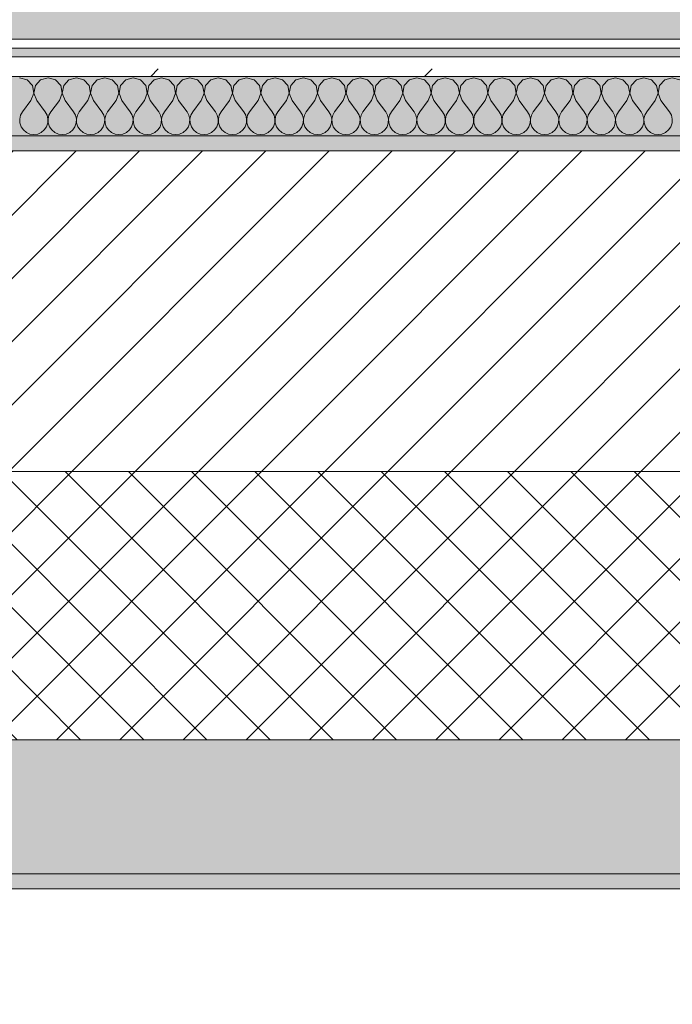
# Model space of a CAD drawing. Header units: millimetres. Extents: x -40968 to 13979, y -19284 to 4746.
# Tile 182 of 256: x -10067 to -9629, y -1777 to -1116. Entities that reach past the tile are written whole.
import ezdxf

# ---------------------------------------------------------------- set-up
doc = ezdxf.new("R2010")
doc.units = ezdxf.units.MM
doc.header["$MEASUREMENT"] = 0
doc.linetypes.add('Wipeout_Contour', pattern=[1000, 0, -1000])
for name, color, linetype in [('12_FAÇ_Façana', 7, 'Continuous'), ('Nuevo_08_E_Envans secs', 7, 'Continuous'), ('Nuevo_14_PAV_Soft Light Grey 0554', 7, 'Continuous')]:
    doc.layers.add(name, color=color, linetype=linetype)
for name, color, linetype, lineweight, true_color in [('12_FAÇ_Façana_Pluma_Nº__102', 7, 'Continuous', 5, 0xcccccc), ('12_FAÇ_Façana_Pluma_Nº__174', 7, 'Continuous', 13, 0xe4ad2c), ('12_FAÇ_Façana_Pluma_Nº__176', 7, 'Continuous', 15, 0x93a0c6), ('Nuevo_08_E_Envans secs_Pluma_Nº__102', 7, 'Continuous', 5, 0xcccccc), ('Nuevo_08_E_Envans secs_Pluma_Nº__171', 171, 'Continuous', 13, 0xaaaaff), ('Nuevo_08_E_Envans secs_Pluma_Nº__177', 7, 'Continuous', 15, 0xf7e046), ('Nuevo_14_PAV_Soft Light Grey 0554_Pluma_Nº__245', 7, 'Continuous', 13, 0xe8e8e8)]:
    doc.layers.add(name, color=color, linetype=linetype, lineweight=lineweight, true_color=true_color)
for name, color, linetype, lineweight in [('12_FAÇ_Façana_Pluma_Nº__2', 8, 'Continuous', 5), ('12_FAÇ_Façana_Pluma_Nº__7', 7, 'Continuous', 5), ('Nuevo_08_E_Envans secs_Pluma_Nº__1', 7, 'Continuous', 5)]:
    doc.layers.add(name, color=color, linetype=linetype, lineweight=lineweight)
pattern_1 = [(45, (0, 0), (-183.848, 183.848), [195, -65]), (45, (7e-14, 183.85), (-183.848, 183.848), [195, -65])]

# ---------------------------------------------------------------- blocks, each defined once
blk = doc.blocks.new('Forjado_1_1', base_point=(-23046.79, -1194.06))
at = {"layer": 'Nuevo_14_PAV_Soft Light Grey 0554_Pluma_Nº__245', "linetype": 'Continuous', "lineweight": 0, "true_color": 0xe8e8e8}
h = blk.add_hatch(color=254, dxfattribs=at)
h.paths.add_polyline_path([(-23046.79, -1194.06), (-1631.11, -1193.63), (-1631.11, -6938.97), (-1556.11, -6938.97), (-1556.11, -7503.98), (-1616.26, -7503.98), (-1616.05, -11935.98), (-1564.89, -11935.98), (-1564.89, -12491.98), (-2024.11, -12491.98), (-2024.11, -12338.98), (-6997.39, -12338.98), (-6997.39, -12391.98), (-3637.68, -12391.98), (-3638.94, -13690.72), (-3644.87, -17130.96), (428.17, -17130.98), (428.89, -16788.98), (778.89, -16788.98), (778.35, -17142.97), (2622.91, -17145.82), (2623.01, -17079.79), (3389.91, -17080.98), (3389.61, -17276.98), (5489.84, -17280.21), (5489.84, -17141.49), (5763.89, -17141.49), (5763.89, -16738.98), (6378.89, -16738.98), (6378.89, -12488.98), (5778.89, -12488.98), (5779.74, -11938.87), (6782.11, -11938.85), (6782.11, -9207.42), (6082.11, -9207.42), (6016.11, -7504.98), (6016.11, -9073.42), (2073.42, -9073.42), (2073.42, -5267.32), (5998.89, -5267.32), (5998.89, -1708.98), (5884.89, -967.98), (7332.11, -967.98), (7332.11, 1999.55), (-28277.4, 1999.55), (-23028.39, 1969.01)])
h.paths.add_polyline_path([(492.89, -5267.32), (1951.42, -5267.32), (1951.42, -9073.42), (492.89, -9073.42)], flags=0)
at = {"layer": 'Nuevo_14_PAV_Soft Light Grey 0554_Pluma_Nº__245', "color": 254, "linetype": 'Continuous', "lineweight": 13, "true_color": 0xe8e8e8, "flags": 128}
blk.add_lwpolyline([(428.17, -17130.98), (-3644.87, -17130.96), (-3638.94, -13690.72), (-3637.68, -12391.98), (-6997.39, -12391.98), (-6997.39, -12338.98), (-2024.11, -12338.98), (-2024.11, -12491.98), (-1564.89, -12491.98), (-1564.89, -11935.98), (-1616.05, -11935.98), (-1616.26, -7503.98), (-1556.11, -7503.98), (-1556.11, -6938.97), (-1631.11, -6938.97), (-1631.11, -1193.63), (-23046.79, -1194.06)], dxfattribs=at)
blk = doc.blocks.new('Muro_10_1', base_point=(-12935.93, -1193.98))
at = {"layer": '12_FAÇ_Façana_Pluma_Nº__102', "linetype": 'Continuous', "lineweight": 0, "true_color": 0xe5e5e5}
for points in [[(-12935.93, -1688.98), (-8781.93, -1688.98), (-8781.93, -1598.98), (-12035.86, -1598.98), (-12035.86, -1613.98), (-12435.86, -1613.98), (-12435.86, -1598.98), (-12486.81, -1598.98), (-12486.81, -1613.98), (-12886.81, -1613.98), (-12886.81, -1598.98), (-12935.93, -1598.98)], [(-12935.93, -1698.98), (-8781.93, -1698.98), (-8781.93, -1688.98), (-12935.93, -1688.98)]]:
    blk.add_hatch(color=254, dxfattribs=at).paths.add_polyline_path(points)
at = {"layer": '12_FAÇ_Façana_Pluma_Nº__174', "linetype": 'Continuous', "lineweight": 13, "true_color": 0xe4ad2c}
h = blk.add_hatch(dxfattribs=at)
h.set_pattern_fill('SATE_Aislamiento_0001', color=42, style=0, pattern_type=2)
h.set_pattern_definition([(45, (0, 0), (-21.2132, 21.2132), []), (135, (0, 0), (21.2132, 21.2132), [])])
h.paths.add_polyline_path([(-12035.86, -1598.98), (-8781.93, -1598.98), (-8781.93, -1418.98), (-12035.86, -1418.98)])
at = {"layer": '12_FAÇ_Façana_Pluma_Nº__176', "linetype": 'Continuous', "lineweight": 0, "true_color": 0x495063}
blk.add_hatch(color=251, dxfattribs=at).paths.add_polyline_path([(-11995.86, -1203.98), (-8781.93, -1203.98), (-8781.93, -1193.98), (-11995.86, -1193.98)])
at = {"layer": '12_FAÇ_Façana_Pluma_Nº__2', "linetype": 'Continuous', "lineweight": 5}
h = blk.add_hatch(dxfattribs=at)
h.set_pattern_fill('Ceramic_0001', color=8, style=0, pattern_type=2)
h.set_pattern_definition([(45, (0, 0), (-21.2132, 21.2132), [])])
h.paths.add_polyline_path([(-11995.86, -1418.98), (-8781.93, -1418.98), (-8781.93, -1203.98), (-11995.86, -1203.98)])
at = {"layer": '12_FAÇ_Façana_Pluma_Nº__7', "color": 7, "linetype": 'Continuous', "lineweight": 5}
for p, q in [((-8781.93, -1203.98), (-11995.86, -1203.98)), ((-11995.86, -1418.98), (-8781.93, -1418.98)), ((-12035.86, -1598.98), (-8781.93, -1598.98)), ((-12935.93, -1688.98), (-8781.93, -1688.98))]:
    blk.add_line(p, q, dxfattribs=at)
at = {"layer": '12_FAÇ_Façana_Pluma_Nº__7', "color": 7, "linetype": 'Continuous', "lineweight": 5, "flags": 128}
for points in [[(-8781.93, -1193.98), (-11995.86, -1193.98)], [(-12935.93, -1698.98), (-8781.93, -1698.98)]]:
    blk.add_lwpolyline(points, dxfattribs=at)
blk = doc.blocks.new('*X247')
at = {"layer": 'Nuevo_08_E_Envans secs_Pluma_Nº__102', "color": 254, "linetype": 'Continuous', "lineweight": 5, "true_color": 0xcccccc}
for p, q in [((-10061.66, -1156.35), (-10066.67, -1154.93)), ((-10047.62, -1154.93), (-10052.63, -1156.35)), ((-10042.61, -1156.35), (-10047.62, -1154.93)), ((-10028.57, -1154.93), (-10033.58, -1156.35)), ((-10023.56, -1156.35), (-10028.57, -1154.93)), ((-10009.52, -1154.93), (-10014.53, -1156.35)), ((-10004.52, -1156.35), (-10009.52, -1154.93)), ((-9990.48, -1154.93), (-9995.48, -1156.35)), ((-9985.47, -1156.35), (-9990.48, -1154.93)), ((-9971.43, -1154.93), (-9976.44, -1156.35)), ((-9966.42, -1156.35), (-9971.43, -1154.93)), ((-9952.38, -1154.93), (-9957.39, -1156.35)), ((-9947.37, -1156.35), (-9952.38, -1154.93)), ((-9933.33, -1154.93), (-9938.34, -1156.35)), ((-9928.33, -1156.35), (-9933.33, -1154.93)), ((-9914.29, -1154.93), (-9919.29, -1156.35)), ((-9909.28, -1156.35), (-9914.29, -1154.93)), ((-9895.24, -1154.93), (-9900.25, -1156.35)), ((-9890.23, -1156.35), (-9895.24, -1154.93)), ((-9876.19, -1154.93), (-9881.2, -1156.35)), ((-9871.18, -1156.35), (-9876.19, -1154.93)), ((-9857.14, -1154.93), (-9862.15, -1156.35)), ((-9852.14, -1156.35), (-9857.14, -1154.93)), ((-9838.1, -1154.93), (-9843.1, -1156.35)), ((-9833.09, -1156.35), (-9838.1, -1154.93)), ((-9819.05, -1154.93), (-9824.05, -1156.35)), ((-9814.04, -1156.35), (-9819.05, -1154.93)), ((-9800, -1154.93), (-9805.01, -1156.35)), ((-9794.99, -1156.35), (-9800, -1154.93)), ((-9780.95, -1154.93), (-9785.96, -1156.35)), ((-9775.95, -1156.35), (-9780.95, -1154.93)), ((-9761.9, -1154.93), (-9766.91, -1156.35)), ((-9756.9, -1156.35), (-9761.9, -1154.93)), ((-9742.86, -1154.93), (-9747.86, -1156.35)), ((-9737.85, -1156.35), (-9742.86, -1154.93)), ((-9723.81, -1154.93), (-9728.82, -1156.35)), ((-9718.8, -1156.35), (-9723.81, -1154.93)), ((-9704.76, -1154.93), (-9709.77, -1156.35)), ((-9699.75, -1156.35), (-9704.76, -1154.93)), ((-9685.71, -1154.93), (-9690.72, -1156.35)), ((-9680.71, -1156.35), (-9685.71, -1154.93)), ((-9666.67, -1154.93), (-9671.67, -1156.35)), ((-9661.66, -1156.35), (-9666.67, -1154.93)), ((-9647.62, -1154.93), (-9652.63, -1156.35)), ((-9642.61, -1156.35), (-9647.62, -1154.93)), ((-9628.57, -1154.93), (-9633.58, -1156.35)), ((-9623.56, -1156.35), (-9628.57, -1154.93)), ((-10058.15, -1160.19), (-10061.66, -1156.35)), ((-10057.18, -1165.31), (-10058.15, -1160.19)), ((-10056.14, -1160.19), (-10057.1, -1165.31)), ((-10052.63, -1156.35), (-10056.14, -1160.19)), ((-10039.1, -1160.19), (-10042.61, -1156.35)), ((-10038.13, -1165.31), (-10039.1, -1160.19)), ((-10037.09, -1160.19), (-10038.06, -1165.31)), ((-10033.58, -1156.35), (-10037.09, -1160.19)), ((-10020.05, -1160.19), (-10023.56, -1156.35)), ((-10019.09, -1165.31), (-10020.05, -1160.19)), ((-10018.04, -1160.19), (-10019.01, -1165.31)), ((-10014.53, -1156.35), (-10018.04, -1160.19)), ((-10001.01, -1160.19), (-10004.52, -1156.35)), ((-10000.04, -1165.31), (-10001.01, -1160.19)), ((-9998.99, -1160.19), (-9999.96, -1165.31)), ((-9995.48, -1156.35), (-9998.99, -1160.19)), ((-9981.96, -1160.19), (-9985.47, -1156.35)), ((-9980.99, -1165.31), (-9981.96, -1160.19)), ((-9979.95, -1160.19), (-9980.91, -1165.31)), ((-9976.44, -1156.35), (-9979.95, -1160.19)), ((-9962.91, -1160.19), (-9966.42, -1156.35)), ((-9961.94, -1165.31), (-9962.91, -1160.19)), ((-9960.9, -1160.19), (-9961.87, -1165.31)), ((-9957.39, -1156.35), (-9960.9, -1160.19)), ((-9943.86, -1160.19), (-9947.37, -1156.35)), ((-9942.9, -1165.31), (-9943.86, -1160.19)), ((-9941.85, -1160.19), (-9942.82, -1165.31)), ((-9938.34, -1156.35), (-9941.85, -1160.19)), ((-9924.81, -1160.19), (-9928.33, -1156.35)), ((-9923.85, -1165.31), (-9924.81, -1160.19)), ((-9922.8, -1160.19), (-9923.77, -1165.31)), ((-9919.29, -1156.35), (-9922.8, -1160.19)), ((-9905.77, -1160.19), (-9909.28, -1156.35)), ((-9904.8, -1165.31), (-9905.77, -1160.19)), ((-9903.76, -1160.19), (-9904.72, -1165.31)), ((-9900.25, -1156.35), (-9903.76, -1160.19)), ((-9886.72, -1160.19), (-9890.23, -1156.35)), ((-9885.75, -1165.31), (-9886.72, -1160.19)), ((-9884.71, -1160.19), (-9885.68, -1165.31)), ((-9881.2, -1156.35), (-9884.71, -1160.19)), ((-9867.67, -1160.19), (-9871.18, -1156.35)), ((-9866.71, -1165.31), (-9867.67, -1160.19)), ((-9865.66, -1160.19), (-9866.63, -1165.31)), ((-9862.15, -1156.35), (-9865.66, -1160.19)), ((-9848.62, -1160.19), (-9852.14, -1156.35)), ((-9847.66, -1165.31), (-9848.62, -1160.19)), ((-9846.61, -1160.19), (-9847.58, -1165.31)), ((-9843.1, -1156.35), (-9846.61, -1160.19)), ((-9829.58, -1160.19), (-9833.09, -1156.35)), ((-9828.61, -1165.31), (-9829.58, -1160.19)), ((-9827.57, -1160.19), (-9828.53, -1165.31)), ((-9824.05, -1156.35), (-9827.57, -1160.19)), ((-9810.53, -1160.19), (-9814.04, -1156.35)), ((-9809.56, -1165.31), (-9810.53, -1160.19)), ((-9808.52, -1160.19), (-9809.49, -1165.31)), ((-9805.01, -1156.35), (-9808.52, -1160.19)), ((-9791.48, -1160.19), (-9794.99, -1156.35)), ((-9790.51, -1165.31), (-9791.48, -1160.19)), ((-9789.47, -1160.19), (-9790.44, -1165.31)), ((-9785.96, -1156.35), (-9789.47, -1160.19)), ((-9772.43, -1160.19), (-9775.95, -1156.35)), ((-9771.47, -1165.31), (-9772.43, -1160.19)), ((-9770.42, -1160.19), (-9771.39, -1165.31)), ((-9766.91, -1156.35), (-9770.42, -1160.19)), ((-9753.39, -1160.19), (-9756.9, -1156.35)), ((-9752.42, -1165.31), (-9753.39, -1160.19)), ((-9751.38, -1160.19), (-9752.34, -1165.31)), ((-9747.86, -1156.35), (-9751.38, -1160.19)), ((-9734.34, -1160.19), (-9737.85, -1156.35)), ((-9733.37, -1165.31), (-9734.34, -1160.19)), ((-9732.33, -1160.19), (-9733.29, -1165.31)), ((-9728.82, -1156.35), (-9732.33, -1160.19)), ((-9715.29, -1160.19), (-9718.8, -1156.35)), ((-9714.32, -1165.31), (-9715.29, -1160.19)), ((-9713.28, -1160.19), (-9714.25, -1165.31)), ((-9709.77, -1156.35), (-9713.28, -1160.19)), ((-9696.24, -1160.19), (-9699.75, -1156.35)), ((-9695.28, -1165.31), (-9696.24, -1160.19)), ((-9694.23, -1160.19), (-9695.2, -1165.31)), ((-9690.72, -1156.35), (-9694.23, -1160.19)), ((-9677.2, -1160.19), (-9680.71, -1156.35)), ((-9676.23, -1165.31), (-9677.2, -1160.19)), ((-9675.19, -1160.19), (-9676.15, -1165.31)), ((-9671.67, -1156.35), (-9675.19, -1160.19)), ((-9658.15, -1160.19), (-9661.66, -1156.35)), ((-9657.18, -1165.31), (-9658.15, -1160.19)), ((-9656.14, -1160.19), (-9657.1, -1165.31)), ((-9652.63, -1156.35), (-9656.14, -1160.19)), ((-9639.1, -1160.19), (-9642.61, -1156.35)), ((-9638.13, -1165.31), (-9639.1, -1160.19)), ((-9637.09, -1160.19), (-9638.06, -1165.31)), ((-9633.58, -1156.35), (-9637.09, -1160.19)), ((-10059.05, -1170.17), (-10057.18, -1165.31)), ((-10057.1, -1165.31), (-10055.24, -1170.17)), ((-10040, -1170.17), (-10038.13, -1165.31)), ((-10038.06, -1165.31), (-10036.19, -1170.17)), ((-10020.95, -1170.17), (-10019.09, -1165.31)), ((-10019.01, -1165.31), (-10017.14, -1170.17)), ((-10001.9, -1170.17), (-10000.04, -1165.31)), ((-9999.96, -1165.31), (-9998.1, -1170.17)), ((-9982.86, -1170.17), (-9980.99, -1165.31)), ((-9980.91, -1165.31), (-9979.05, -1170.17)), ((-9963.81, -1170.17), (-9961.94, -1165.31)), ((-9961.87, -1165.31), (-9960, -1170.17)), ((-9944.76, -1170.17), (-9942.9, -1165.31)), ((-9942.82, -1165.31), (-9940.95, -1170.17)), ((-9925.71, -1170.17), (-9923.85, -1165.31)), ((-9923.77, -1165.31), (-9921.9, -1170.17)), ((-9906.67, -1170.17), (-9904.8, -1165.31)), ((-9904.72, -1165.31), (-9902.86, -1170.17)), ((-9887.62, -1170.17), (-9885.75, -1165.31)), ((-9885.68, -1165.31), (-9883.81, -1170.17)), ((-9868.57, -1170.17), (-9866.71, -1165.31)), ((-9866.63, -1165.31), (-9864.76, -1170.17)), ((-9849.52, -1170.17), (-9847.66, -1165.31)), ((-9847.58, -1165.31), (-9845.71, -1170.17)), ((-9830.48, -1170.17), (-9828.61, -1165.31)), ((-9828.53, -1165.31), (-9826.67, -1170.17)), ((-9811.43, -1170.17), (-9809.56, -1165.31)), ((-9809.49, -1165.31), (-9807.62, -1170.17)), ((-9792.38, -1170.17), (-9790.51, -1165.31)), ((-9790.44, -1165.31), (-9788.57, -1170.17)), ((-9773.33, -1170.17), (-9771.47, -1165.31)), ((-9771.39, -1165.31), (-9769.52, -1170.17)), ((-9754.29, -1170.17), (-9752.42, -1165.31)), ((-9752.34, -1165.31), (-9750.48, -1170.17)), ((-9735.24, -1170.17), (-9733.37, -1165.31)), ((-9733.29, -1165.31), (-9731.43, -1170.17)), ((-9716.19, -1170.17), (-9714.32, -1165.31)), ((-9714.25, -1165.31), (-9712.38, -1170.17)), ((-9697.14, -1170.17), (-9695.28, -1165.31)), ((-9695.2, -1165.31), (-9693.33, -1170.17)), ((-9678.1, -1170.17), (-9676.23, -1165.31)), ((-9676.15, -1165.31), (-9674.29, -1170.17)), ((-9659.05, -1170.17), (-9657.18, -1165.31)), ((-9657.1, -1165.31), (-9655.24, -1170.17)), ((-9640, -1170.17), (-9638.13, -1165.31)), ((-9638.06, -1165.31), (-9636.19, -1170.17)), ((-10059.05, -1170.17), (-10064.76, -1177.79)), ((-10055.24, -1170.17), (-10049.52, -1177.79)), ((-10040, -1170.17), (-10045.71, -1177.79)), ((-10036.19, -1170.17), (-10030.48, -1177.79)), ((-10020.95, -1170.17), (-10026.67, -1177.79)), ((-10017.14, -1170.17), (-10011.43, -1177.79)), ((-10001.9, -1170.17), (-10007.62, -1177.79)), ((-9998.1, -1170.17), (-9992.38, -1177.79)), ((-9982.86, -1170.17), (-9988.57, -1177.79)), ((-9979.05, -1170.17), (-9973.33, -1177.79)), ((-9963.81, -1170.17), (-9969.52, -1177.79)), ((-9960, -1170.17), (-9954.29, -1177.79)), ((-9944.76, -1170.17), (-9950.48, -1177.79)), ((-9940.95, -1170.17), (-9935.24, -1177.79)), ((-9925.71, -1170.17), (-9931.43, -1177.79)), ((-9921.9, -1170.17), (-9916.19, -1177.79)), ((-9906.67, -1170.17), (-9912.38, -1177.79)), ((-9902.86, -1170.17), (-9897.14, -1177.79)), ((-9887.62, -1170.17), (-9893.33, -1177.79)), ((-9883.81, -1170.17), (-9878.1, -1177.79)), ((-9868.57, -1170.17), (-9874.29, -1177.79)), ((-9864.76, -1170.17), (-9859.05, -1177.79)), ((-9849.52, -1170.17), (-9855.24, -1177.79)), ((-9845.71, -1170.17), (-9840, -1177.79)), ((-9830.48, -1170.17), (-9836.19, -1177.79)), ((-9826.67, -1170.17), (-9820.95, -1177.79)), ((-9811.43, -1170.17), (-9817.14, -1177.79)), ((-9807.62, -1170.17), (-9801.9, -1177.79)), ((-9792.38, -1170.17), (-9798.1, -1177.79)), ((-9788.57, -1170.17), (-9782.86, -1177.79)), ((-9773.33, -1170.17), (-9779.05, -1177.79)), ((-9769.52, -1170.17), (-9763.81, -1177.79)), ((-9754.29, -1170.17), (-9760, -1177.79)), ((-9750.48, -1170.17), (-9744.76, -1177.79)), ((-9735.24, -1170.17), (-9740.95, -1177.79)), ((-9731.43, -1170.17), (-9725.71, -1177.79)), ((-9716.19, -1170.17), (-9721.9, -1177.79)), ((-9712.38, -1170.17), (-9706.67, -1177.79)), ((-9697.14, -1170.17), (-9702.86, -1177.79)), ((-9693.33, -1170.17), (-9687.62, -1177.79)), ((-9678.1, -1170.17), (-9683.81, -1177.79)), ((-9674.29, -1170.17), (-9668.57, -1177.79)), ((-9659.05, -1170.17), (-9664.76, -1177.79)), ((-9655.24, -1170.17), (-9649.52, -1177.79)), ((-9640, -1170.17), (-9645.71, -1177.79)), ((-9636.19, -1170.17), (-9630.48, -1177.79)), ((-10066.03, -1180.08), (-10066.63, -1182.64)), ((-10064.76, -1177.79), (-10066.03, -1180.08)), ((-10048.25, -1180.08), (-10049.52, -1177.79)), ((-10047.66, -1182.64), (-10048.25, -1180.08)), ((-10046.99, -1180.08), (-10047.58, -1182.64)), ((-10045.71, -1177.79), (-10046.99, -1180.08)), ((-10029.2, -1180.08), (-10030.48, -1177.79)), ((-10028.61, -1182.64), (-10029.2, -1180.08)), ((-10027.94, -1180.08), (-10028.53, -1182.64)), ((-10026.67, -1177.79), (-10027.94, -1180.08)), ((-10010.16, -1180.08), (-10011.43, -1177.79)), ((-10009.56, -1182.64), (-10010.16, -1180.08)), ((-10008.89, -1180.08), (-10009.49, -1182.64)), ((-10007.62, -1177.79), (-10008.89, -1180.08)), ((-9991.11, -1180.08), (-9992.38, -1177.79)), ((-9990.51, -1182.64), (-9991.11, -1180.08)), ((-9989.84, -1180.08), (-9990.44, -1182.64)), ((-9988.57, -1177.79), (-9989.84, -1180.08)), ((-9972.06, -1180.08), (-9973.33, -1177.79)), ((-9971.47, -1182.64), (-9972.06, -1180.08)), ((-9970.8, -1180.08), (-9971.39, -1182.64)), ((-9969.52, -1177.79), (-9970.8, -1180.08)), ((-9953.01, -1180.08), (-9954.29, -1177.79)), ((-9952.42, -1182.64), (-9953.01, -1180.08)), ((-9951.75, -1180.08), (-9952.34, -1182.64)), ((-9950.48, -1177.79), (-9951.75, -1180.08)), ((-9933.97, -1180.08), (-9935.24, -1177.79)), ((-9933.37, -1182.64), (-9933.97, -1180.08)), ((-9932.7, -1180.08), (-9933.29, -1182.64)), ((-9931.43, -1177.79), (-9932.7, -1180.08)), ((-9914.92, -1180.08), (-9916.19, -1177.79)), ((-9914.32, -1182.64), (-9914.92, -1180.08)), ((-9913.65, -1180.08), (-9914.25, -1182.64)), ((-9912.38, -1177.79), (-9913.65, -1180.08)), ((-9895.87, -1180.08), (-9897.14, -1177.79)), ((-9895.28, -1182.64), (-9895.87, -1180.08)), ((-9894.6, -1180.08), (-9895.2, -1182.64)), ((-9893.33, -1177.79), (-9894.6, -1180.08)), ((-9876.82, -1180.08), (-9878.1, -1177.79)), ((-9876.23, -1182.64), (-9876.82, -1180.08)), ((-9875.56, -1180.08), (-9876.15, -1182.64)), ((-9874.29, -1177.79), (-9875.56, -1180.08)), ((-9857.78, -1180.08), (-9859.05, -1177.79)), ((-9857.18, -1182.64), (-9857.78, -1180.08)), ((-9856.51, -1180.08), (-9857.1, -1182.64)), ((-9855.24, -1177.79), (-9856.51, -1180.08)), ((-9838.73, -1180.08), (-9840, -1177.79)), ((-9838.13, -1182.64), (-9838.73, -1180.08)), ((-9837.46, -1180.08), (-9838.06, -1182.64)), ((-9836.19, -1177.79), (-9837.46, -1180.08)), ((-9819.68, -1180.08), (-9820.95, -1177.79)), ((-9819.09, -1182.64), (-9819.68, -1180.08)), ((-9818.41, -1180.08), (-9819.01, -1182.64)), ((-9817.14, -1177.79), (-9818.41, -1180.08)), ((-9800.63, -1180.08), (-9801.9, -1177.79)), ((-9800.04, -1182.64), (-9800.63, -1180.08)), ((-9799.37, -1180.08), (-9799.96, -1182.64)), ((-9798.1, -1177.79), (-9799.37, -1180.08)), ((-9781.59, -1180.08), (-9782.86, -1177.79)), ((-9780.99, -1182.64), (-9781.59, -1180.08)), ((-9780.32, -1180.08), (-9780.91, -1182.64)), ((-9779.05, -1177.79), (-9780.32, -1180.08)), ((-9762.54, -1180.08), (-9763.81, -1177.79)), ((-9761.94, -1182.64), (-9762.54, -1180.08)), ((-9761.27, -1180.08), (-9761.87, -1182.64)), ((-9760, -1177.79), (-9761.27, -1180.08)), ((-9743.49, -1180.08), (-9744.76, -1177.79)), ((-9742.9, -1182.64), (-9743.49, -1180.08)), ((-9742.22, -1180.08), (-9742.82, -1182.64)), ((-9740.95, -1177.79), (-9742.22, -1180.08)), ((-9724.44, -1180.08), (-9725.71, -1177.79)), ((-9723.85, -1182.64), (-9724.44, -1180.08)), ((-9723.18, -1180.08), (-9723.77, -1182.64)), ((-9721.9, -1177.79), (-9723.18, -1180.08)), ((-9705.4, -1180.08), (-9706.67, -1177.79)), ((-9704.8, -1182.64), (-9705.4, -1180.08)), ((-9704.13, -1180.08), (-9704.72, -1182.64)), ((-9702.86, -1177.79), (-9704.13, -1180.08)), ((-9686.35, -1180.08), (-9687.62, -1177.79)), ((-9685.75, -1182.64), (-9686.35, -1180.08)), ((-9685.08, -1180.08), (-9685.68, -1182.64)), ((-9683.81, -1177.79), (-9685.08, -1180.08)), ((-9667.3, -1180.08), (-9668.57, -1177.79)), ((-9666.71, -1182.64), (-9667.3, -1180.08)), ((-9666.03, -1180.08), (-9666.63, -1182.64)), ((-9664.76, -1177.79), (-9666.03, -1180.08)), ((-9648.25, -1180.08), (-9649.52, -1177.79)), ((-9647.66, -1182.64), (-9648.25, -1180.08)), ((-9646.99, -1180.08), (-9647.58, -1182.64)), ((-9645.71, -1177.79), (-9646.99, -1180.08)), ((-9629.2, -1180.08), (-9630.48, -1177.79)), ((-9628.61, -1182.64), (-9629.2, -1180.08)), ((-10066.63, -1182.64), (-10066.5, -1185.27)), ((-10066.5, -1185.27), (-10065.66, -1187.76)), ((-10065.66, -1187.76), (-10064.17, -1189.92)), ((-10050.11, -1189.92), (-10048.62, -1187.76)), ((-10048.62, -1187.76), (-10047.78, -1185.27)), ((-10047.78, -1185.27), (-10047.66, -1182.64)), ((-10047.58, -1182.64), (-10047.45, -1185.27)), ((-10047.45, -1185.27), (-10046.61, -1187.76)), ((-10046.61, -1187.76), (-10045.13, -1189.92)), ((-10031.06, -1189.92), (-10029.58, -1187.76)), ((-10029.58, -1187.76), (-10028.74, -1185.27)), ((-10028.74, -1185.27), (-10028.61, -1182.64)), ((-10028.53, -1182.64), (-10028.41, -1185.27)), ((-10028.41, -1185.27), (-10027.57, -1187.76)), ((-10027.57, -1187.76), (-10026.08, -1189.92)), ((-10012.02, -1189.92), (-10010.53, -1187.76)), ((-10010.53, -1187.76), (-10009.69, -1185.27)), ((-10009.69, -1185.27), (-10009.56, -1182.64)), ((-10009.49, -1182.64), (-10009.36, -1185.27)), ((-10009.36, -1185.27), (-10008.52, -1187.76)), ((-10008.52, -1187.76), (-10007.03, -1189.92)), ((-9992.97, -1189.92), (-9991.48, -1187.76)), ((-9991.48, -1187.76), (-9990.64, -1185.27)), ((-9990.64, -1185.27), (-9990.51, -1182.64)), ((-9990.44, -1182.64), (-9990.31, -1185.27)), ((-9990.31, -1185.27), (-9989.47, -1187.76)), ((-9989.47, -1187.76), (-9987.98, -1189.92)), ((-9973.92, -1189.92), (-9972.43, -1187.76)), ((-9972.43, -1187.76), (-9971.59, -1185.27)), ((-9971.59, -1185.27), (-9971.47, -1182.64)), ((-9971.39, -1182.64), (-9971.26, -1185.27)), ((-9971.26, -1185.27), (-9970.42, -1187.76)), ((-9970.42, -1187.76), (-9968.94, -1189.92)), ((-9954.87, -1189.92), (-9953.39, -1187.76)), ((-9953.39, -1187.76), (-9952.55, -1185.27)), ((-9952.55, -1185.27), (-9952.42, -1182.64)), ((-9952.34, -1182.64), (-9952.22, -1185.27)), ((-9952.22, -1185.27), (-9951.38, -1187.76)), ((-9951.38, -1187.76), (-9949.89, -1189.92)), ((-9935.83, -1189.92), (-9934.34, -1187.76)), ((-9934.34, -1187.76), (-9933.5, -1185.27)), ((-9933.5, -1185.27), (-9933.37, -1182.64)), ((-9933.29, -1182.64), (-9933.17, -1185.27)), ((-9933.17, -1185.27), (-9932.33, -1187.76)), ((-9932.33, -1187.76), (-9930.84, -1189.92)), ((-9916.78, -1189.92), (-9915.29, -1187.76)), ((-9915.29, -1187.76), (-9914.45, -1185.27)), ((-9914.45, -1185.27), (-9914.32, -1182.64)), ((-9914.25, -1182.64), (-9914.12, -1185.27)), ((-9914.12, -1185.27), (-9913.28, -1187.76)), ((-9913.28, -1187.76), (-9911.79, -1189.92)), ((-9897.73, -1189.92), (-9896.24, -1187.76)), ((-9896.24, -1187.76), (-9895.4, -1185.27)), ((-9895.4, -1185.27), (-9895.28, -1182.64)), ((-9895.2, -1182.64), (-9895.07, -1185.27)), ((-9895.07, -1185.27), (-9894.23, -1187.76)), ((-9894.23, -1187.76), (-9892.74, -1189.92)), ((-9878.68, -1189.92), (-9877.2, -1187.76)), ((-9877.2, -1187.76), (-9876.36, -1185.27)), ((-9876.36, -1185.27), (-9876.23, -1182.64)), ((-9876.15, -1182.64), (-9876.02, -1185.27)), ((-9876.02, -1185.27), (-9875.19, -1187.76)), ((-9875.19, -1187.76), (-9873.7, -1189.92)), ((-9859.64, -1189.92), (-9858.15, -1187.76)), ((-9858.15, -1187.76), (-9857.31, -1185.27)), ((-9857.31, -1185.27), (-9857.18, -1182.64)), ((-9857.1, -1182.64), (-9856.98, -1185.27)), ((-9856.98, -1185.27), (-9856.14, -1187.76)), ((-9856.14, -1187.76), (-9854.65, -1189.92)), ((-9840.59, -1189.92), (-9839.1, -1187.76)), ((-9839.1, -1187.76), (-9838.26, -1185.27)), ((-9838.26, -1185.27), (-9838.13, -1182.64)), ((-9838.06, -1182.64), (-9837.93, -1185.27)), ((-9837.93, -1185.27), (-9837.09, -1187.76)), ((-9837.09, -1187.76), (-9835.6, -1189.92)), ((-9821.54, -1189.92), (-9820.05, -1187.76)), ((-9820.05, -1187.76), (-9819.21, -1185.27)), ((-9819.21, -1185.27), (-9819.09, -1182.64)), ((-9819.01, -1182.64), (-9818.88, -1185.27)), ((-9818.88, -1185.27), (-9818.04, -1187.76)), ((-9818.04, -1187.76), (-9816.55, -1189.92)), ((-9802.49, -1189.92), (-9801.01, -1187.76)), ((-9801.01, -1187.76), (-9800.17, -1185.27)), ((-9800.17, -1185.27), (-9800.04, -1182.64)), ((-9799.96, -1182.64), (-9799.83, -1185.27)), ((-9799.83, -1185.27), (-9798.99, -1187.76)), ((-9798.99, -1187.76), (-9797.51, -1189.92)), ((-9783.45, -1189.92), (-9781.96, -1187.76)), ((-9781.96, -1187.76), (-9781.12, -1185.27)), ((-9781.12, -1185.27), (-9780.99, -1182.64)), ((-9780.91, -1182.64), (-9780.79, -1185.27)), ((-9780.79, -1185.27), (-9779.95, -1187.76)), ((-9779.95, -1187.76), (-9778.46, -1189.92)), ((-9764.4, -1189.92), (-9762.91, -1187.76)), ((-9762.91, -1187.76), (-9762.07, -1185.27)), ((-9762.07, -1185.27), (-9761.94, -1182.64)), ((-9761.87, -1182.64), (-9761.74, -1185.27)), ((-9761.74, -1185.27), (-9760.9, -1187.76)), ((-9760.9, -1187.76), (-9759.41, -1189.92)), ((-9745.35, -1189.92), (-9743.86, -1187.76)), ((-9743.86, -1187.76), (-9743.02, -1185.27)), ((-9743.02, -1185.27), (-9742.9, -1182.64)), ((-9742.82, -1182.64), (-9742.69, -1185.27)), ((-9742.69, -1185.27), (-9741.85, -1187.76)), ((-9741.85, -1187.76), (-9740.36, -1189.92)), ((-9726.3, -1189.92), (-9724.81, -1187.76)), ((-9724.81, -1187.76), (-9723.98, -1185.27)), ((-9723.98, -1185.27), (-9723.85, -1182.64)), ((-9723.77, -1182.64), (-9723.64, -1185.27)), ((-9723.64, -1185.27), (-9722.8, -1187.76)), ((-9722.8, -1187.76), (-9721.32, -1189.92)), ((-9707.26, -1189.92), (-9705.77, -1187.76)), ((-9705.77, -1187.76), (-9704.93, -1185.27)), ((-9704.93, -1185.27), (-9704.8, -1182.64)), ((-9704.72, -1182.64), (-9704.6, -1185.27)), ((-9704.6, -1185.27), (-9703.76, -1187.76)), ((-9703.76, -1187.76), (-9702.27, -1189.92)), ((-9688.21, -1189.92), (-9686.72, -1187.76)), ((-9686.72, -1187.76), (-9685.88, -1185.27)), ((-9685.88, -1185.27), (-9685.75, -1182.64)), ((-9685.68, -1182.64), (-9685.55, -1185.27)), ((-9685.55, -1185.27), (-9684.71, -1187.76)), ((-9684.71, -1187.76), (-9683.22, -1189.92)), ((-9669.16, -1189.92), (-9667.67, -1187.76)), ((-9667.67, -1187.76), (-9666.83, -1185.27)), ((-9666.83, -1185.27), (-9666.71, -1182.64)), ((-9666.63, -1182.64), (-9666.5, -1185.27)), ((-9666.5, -1185.27), (-9665.66, -1187.76)), ((-9665.66, -1187.76), (-9664.17, -1189.92)), ((-9650.11, -1189.92), (-9648.62, -1187.76)), ((-9648.62, -1187.76), (-9647.78, -1185.27)), ((-9647.78, -1185.27), (-9647.66, -1182.64)), ((-9647.58, -1182.64), (-9647.45, -1185.27)), ((-9647.45, -1185.27), (-9646.61, -1187.76)), ((-9646.61, -1187.76), (-9645.13, -1189.92)), ((-9631.06, -1189.92), (-9629.58, -1187.76)), ((-9629.58, -1187.76), (-9628.74, -1185.27)), ((-9628.74, -1185.27), (-9628.61, -1182.64)), ((-10064.17, -1189.92), (-10062.15, -1191.6)), ((-10062.15, -1191.6), (-10059.75, -1192.66)), ((-10059.75, -1192.66), (-10057.14, -1193.02)), ((-10057.14, -1193.02), (-10054.54, -1192.66)), ((-10054.54, -1192.66), (-10052.14, -1191.6)), ((-10052.14, -1191.6), (-10050.11, -1189.92)), ((-10045.13, -1189.92), (-10043.1, -1191.6)), ((-10043.1, -1191.6), (-10040.7, -1192.66)), ((-10040.7, -1192.66), (-10038.1, -1193.02)), ((-10038.1, -1193.02), (-10035.49, -1192.66)), ((-10035.49, -1192.66), (-10033.09, -1191.6)), ((-10033.09, -1191.6), (-10031.06, -1189.92)), ((-10026.08, -1189.92), (-10024.05, -1191.6)), ((-10024.05, -1191.6), (-10021.65, -1192.66)), ((-10021.65, -1192.66), (-10019.05, -1193.02)), ((-10019.05, -1193.02), (-10016.45, -1192.66)), ((-10016.45, -1192.66), (-10014.04, -1191.6)), ((-10014.04, -1191.6), (-10012.02, -1189.92)), ((-10007.03, -1189.92), (-10005.01, -1191.6)), ((-10005.01, -1191.6), (-10002.6, -1192.66)), ((-10002.6, -1192.66), (-10000, -1193.02)), ((-10000, -1193.02), (-9997.4, -1192.66)), ((-9997.4, -1192.66), (-9994.99, -1191.6)), ((-9994.99, -1191.6), (-9992.97, -1189.92)), ((-9987.98, -1189.92), (-9985.96, -1191.6)), ((-9985.96, -1191.6), (-9983.55, -1192.66)), ((-9983.55, -1192.66), (-9980.95, -1193.02)), ((-9980.95, -1193.02), (-9978.35, -1192.66)), ((-9978.35, -1192.66), (-9975.95, -1191.6)), ((-9975.95, -1191.6), (-9973.92, -1189.92)), ((-9968.94, -1189.92), (-9966.91, -1191.6)), ((-9966.91, -1191.6), (-9964.51, -1192.66)), ((-9964.51, -1192.66), (-9961.9, -1193.02)), ((-9961.9, -1193.02), (-9959.3, -1192.66)), ((-9959.3, -1192.66), (-9956.9, -1191.6)), ((-9956.9, -1191.6), (-9954.87, -1189.92)), ((-9949.89, -1189.92), (-9947.86, -1191.6)), ((-9947.86, -1191.6), (-9945.46, -1192.66)), ((-9945.46, -1192.66), (-9942.86, -1193.02)), ((-9942.86, -1193.02), (-9940.25, -1192.66)), ((-9940.25, -1192.66), (-9937.85, -1191.6)), ((-9937.85, -1191.6), (-9935.83, -1189.92)), ((-9930.84, -1189.92), (-9928.82, -1191.6)), ((-9928.82, -1191.6), (-9926.41, -1192.66)), ((-9926.41, -1192.66), (-9923.81, -1193.02)), ((-9923.81, -1193.02), (-9921.21, -1192.66)), ((-9921.21, -1192.66), (-9918.8, -1191.6)), ((-9918.8, -1191.6), (-9916.78, -1189.92)), ((-9911.79, -1189.92), (-9909.77, -1191.6)), ((-9909.77, -1191.6), (-9907.36, -1192.66)), ((-9907.36, -1192.66), (-9904.76, -1193.02)), ((-9904.76, -1193.02), (-9902.16, -1192.66)), ((-9902.16, -1192.66), (-9899.75, -1191.6)), ((-9899.75, -1191.6), (-9897.73, -1189.92)), ((-9892.74, -1189.92), (-9890.72, -1191.6)), ((-9890.72, -1191.6), (-9888.32, -1192.66)), ((-9888.32, -1192.66), (-9885.71, -1193.02)), ((-9885.71, -1193.02), (-9883.11, -1192.66)), ((-9883.11, -1192.66), (-9880.71, -1191.6)), ((-9880.71, -1191.6), (-9878.68, -1189.92)), ((-9873.7, -1189.92), (-9871.67, -1191.6)), ((-9871.67, -1191.6), (-9869.27, -1192.66)), ((-9869.27, -1192.66), (-9866.67, -1193.02)), ((-9866.67, -1193.02), (-9864.06, -1192.66)), ((-9864.06, -1192.66), (-9861.66, -1191.6)), ((-9861.66, -1191.6), (-9859.64, -1189.92)), ((-9854.65, -1189.92), (-9852.63, -1191.6)), ((-9852.63, -1191.6), (-9850.22, -1192.66)), ((-9850.22, -1192.66), (-9847.62, -1193.02)), ((-9847.62, -1193.02), (-9845.02, -1192.66)), ((-9845.02, -1192.66), (-9842.61, -1191.6)), ((-9842.61, -1191.6), (-9840.59, -1189.92)), ((-9835.6, -1189.92), (-9833.58, -1191.6)), ((-9833.58, -1191.6), (-9831.17, -1192.66)), ((-9831.17, -1192.66), (-9828.57, -1193.02)), ((-9828.57, -1193.02), (-9825.97, -1192.66)), ((-9825.97, -1192.66), (-9823.56, -1191.6)), ((-9823.56, -1191.6), (-9821.54, -1189.92)), ((-9816.55, -1189.92), (-9814.53, -1191.6)), ((-9814.53, -1191.6), (-9812.13, -1192.66)), ((-9812.13, -1192.66), (-9809.52, -1193.02)), ((-9809.52, -1193.02), (-9806.92, -1192.66)), ((-9806.92, -1192.66), (-9804.52, -1191.6)), ((-9804.52, -1191.6), (-9802.49, -1189.92)), ((-9797.51, -1189.92), (-9795.48, -1191.6)), ((-9795.48, -1191.6), (-9793.08, -1192.66)), ((-9793.08, -1192.66), (-9790.48, -1193.02)), ((-9790.48, -1193.02), (-9787.87, -1192.66)), ((-9787.87, -1192.66), (-9785.47, -1191.6)), ((-9785.47, -1191.6), (-9783.45, -1189.92)), ((-9778.46, -1189.92), (-9776.44, -1191.6)), ((-9776.44, -1191.6), (-9774.03, -1192.66)), ((-9774.03, -1192.66), (-9771.43, -1193.02)), ((-9771.43, -1193.02), (-9768.83, -1192.66)), ((-9768.83, -1192.66), (-9766.42, -1191.6)), ((-9766.42, -1191.6), (-9764.4, -1189.92)), ((-9759.41, -1189.92), (-9757.39, -1191.6)), ((-9757.39, -1191.6), (-9754.98, -1192.66)), ((-9754.98, -1192.66), (-9752.38, -1193.02)), ((-9752.38, -1193.02), (-9749.78, -1192.66)), ((-9749.78, -1192.66), (-9747.37, -1191.6)), ((-9747.37, -1191.6), (-9745.35, -1189.92)), ((-9740.36, -1189.92), (-9738.34, -1191.6)), ((-9738.34, -1191.6), (-9735.94, -1192.66)), ((-9735.94, -1192.66), (-9733.33, -1193.02)), ((-9733.33, -1193.02), (-9730.73, -1192.66)), ((-9730.73, -1192.66), (-9728.33, -1191.6)), ((-9728.33, -1191.6), (-9726.3, -1189.92)), ((-9721.32, -1189.92), (-9719.29, -1191.6)), ((-9719.29, -1191.6), (-9716.89, -1192.66)), ((-9716.89, -1192.66), (-9714.29, -1193.02)), ((-9714.29, -1193.02), (-9711.68, -1192.66)), ((-9711.68, -1192.66), (-9709.28, -1191.6)), ((-9709.28, -1191.6), (-9707.26, -1189.92)), ((-9702.27, -1189.92), (-9700.25, -1191.6)), ((-9700.25, -1191.6), (-9697.84, -1192.66)), ((-9697.84, -1192.66), (-9695.24, -1193.02)), ((-9695.24, -1193.02), (-9692.64, -1192.66)), ((-9692.64, -1192.66), (-9690.23, -1191.6)), ((-9690.23, -1191.6), (-9688.21, -1189.92)), ((-9683.22, -1189.92), (-9681.2, -1191.6)), ((-9681.2, -1191.6), (-9678.79, -1192.66)), ((-9678.79, -1192.66), (-9676.19, -1193.02)), ((-9676.19, -1193.02), (-9673.59, -1192.66)), ((-9673.59, -1192.66), (-9671.18, -1191.6)), ((-9671.18, -1191.6), (-9669.16, -1189.92)), ((-9664.17, -1189.92), (-9662.15, -1191.6)), ((-9662.15, -1191.6), (-9659.75, -1192.66)), ((-9659.75, -1192.66), (-9657.14, -1193.02)), ((-9657.14, -1193.02), (-9654.54, -1192.66)), ((-9654.54, -1192.66), (-9652.14, -1191.6)), ((-9652.14, -1191.6), (-9650.11, -1189.92)), ((-9645.13, -1189.92), (-9643.1, -1191.6)), ((-9643.1, -1191.6), (-9640.7, -1192.66)), ((-9640.7, -1192.66), (-9638.1, -1193.02)), ((-9638.1, -1193.02), (-9635.49, -1192.66)), ((-9635.49, -1192.66), (-9633.09, -1191.6)), ((-9633.09, -1191.6), (-9631.06, -1189.92))]:
    blk.add_line(p, q, dxfattribs=at)
blk = doc.blocks.new('Muro_94_1', base_point=(-8781.93, -1193.98))
at = {"layer": 'Nuevo_08_E_Envans secs_Pluma_Nº__1', "color": 7, "linetype": 'Continuous', "lineweight": 5, "flags": 128}
blk.add_lwpolyline([(-12035.86, -1193.98), (-8781.93, -1193.98)], dxfattribs=at)
at = {"color": 254, "linetype": 'Wipeout_Contour', "lineweight": 0, "ltscale": 41757.661054}
blk.add_wipeout([(-11970.86, -1134.98), (-8781.93, -1134.98), (-8781.93, -1128.98), (-11970.86, -1128.98)], dxfattribs=at).dxf.layer = 'Nuevo_08_E_Envans secs'
at = {"color": 254, "linetype": 'Wipeout_Contour', "lineweight": 0, "ltscale": 41788.485381}
blk.add_wipeout([(-11982.86, -1153.98), (-8781.93, -1153.98), (-8781.93, -1140.98), (-11982.86, -1140.98)], dxfattribs=at).dxf.layer = 'Nuevo_08_E_Envans secs'
at = {"layer": 'Nuevo_08_E_Envans secs_Pluma_Nº__171', "linetype": 'Continuous', "lineweight": 13, "true_color": 0xaaaaff}
h = blk.add_hatch(dxfattribs=at)
h.set_pattern_fill('Panellat_HPL_0001', color=161, style=0, pattern_type=2)
h.set_pattern_definition(pattern_1)
h.paths.add_polyline_path([(-11970.86, -1134.98), (-8781.93, -1134.98), (-8781.93, -1128.98), (-11970.86, -1128.98)])
at = {"layer": 'Nuevo_08_E_Envans secs_Pluma_Nº__177', "linetype": 'Continuous', "lineweight": 15, "true_color": 0xf7e046}
h = blk.add_hatch(dxfattribs=at)
h.set_pattern_fill('Panellat_HPL_0001', color=53, style=0, pattern_type=2)
h.set_pattern_definition(pattern_1)
h.paths.add_polyline_path([(-11982.86, -1153.98), (-8781.93, -1153.98), (-8781.93, -1140.98), (-11982.86, -1140.98)])
at = {"layer": 'Nuevo_08_E_Envans secs_Pluma_Nº__1', "color": 7, "linetype": 'Continuous', "lineweight": 5}
for p, q in [((-8781.93, -1134.98), (-11976.86, -1134.98)), ((-8781.93, -1140.98), (-11982.86, -1140.98)), ((-8781.93, -1153.98), (-11995.86, -1153.98))]:
    blk.add_line(p, q, dxfattribs=at)
at = {"layer": 'Nuevo_08_E_Envans secs_Pluma_Nº__1', "color": 7, "linetype": 'Continuous', "lineweight": 5, "flags": 128}
blk.add_lwpolyline([(-8781.93, -1128.98), (-11970.86, -1128.98)], dxfattribs=at)
at = {"layer": 'Nuevo_08_E_Envans secs', "color": 7, "lineweight": 20}
blk.add_blockref('*X247', (0, 0), dxfattribs=at)

msp = doc.modelspace()

# ---------------------------------------------------------------- block references
at = {"layer": '12_FAÇ_Façana', "color": 7, "lineweight": 20}
msp.add_blockref('Muro_10_1', (-12935.93, -1193.98), dxfattribs=at)
at = {"layer": 'Nuevo_14_PAV_Soft Light Grey 0554', "color": 254, "linetype": 'Continuous', "lineweight": 13, "true_color": 0xe8e8e8}
msp.add_blockref('Forjado_1_1', (-23046.79, -1194.06), dxfattribs=at)

# ---------------------------------------------------------------- next in the draw order: block references
at = {"layer": 'Nuevo_08_E_Envans secs', "color": 7, "lineweight": 20}
msp.add_blockref('Muro_94_1', (-8781.93, -1193.98), dxfattribs=at)

doc.saveas('drawing.dxf')
